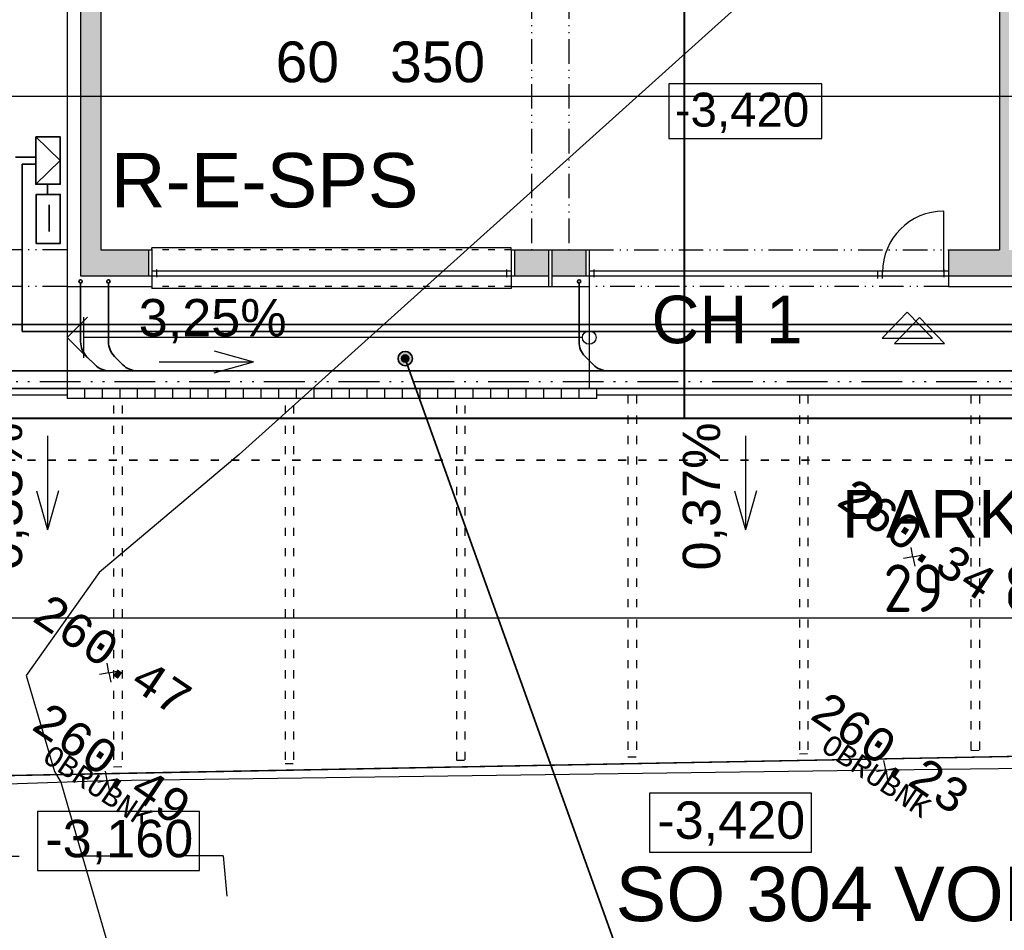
# Model space of a CAD drawing. Extents: x 4743276 to 9726129, y -4307434 to -1665362.
# Tile 66 of 121: x 4840687 to 4855186, y -1843568 to -1830162. Entities that reach past the tile are written whole.
import ezdxf
from ezdxf.enums import TextEntityAlignment as Align

# ---------------------------------------------------------------- set-up
doc = ezdxf.new("R2010")
doc.units = 0
doc.header["$MEASUREMENT"] = 0
doc.linetypes.add('ACAD_ISO03W100', pattern=[30, 12, -18])
doc.linetypes.add('ACAD_ISO12W100', pattern=[22, 12, -3, 0.5, -3, 0.5, -3])
doc.layers.get('0').update_dxf_attribs({"linetype": 'CONTINUOUS'})
doc.layers.get('Defpoints').update_dxf_attribs({"color": 61, "linetype": 'CONTINUOUS'})
for name, color, linetype in [('body', 7, 'CONTINUOUS'), ('KÓTY', 4, 'CONTINUOUS'), ('MÚRY', 1, 'CONTINUOUS'), ('OKNÁ', 146, 'CONTINUOUS'), ('POZEMOK', 8, 'CONTINUOUS'), ('siete', 6, 'CONTINUOUS'), ('TENKÁ', 7, 'CONTINUOUS'), ('Výšky', 64, 'CONTINUOUS'), ('ZARIADENIE1', 145, 'CONTINUOUS'), ('ZARIADOVACIE', 144, 'CONTINUOUS'), ('šrafy-múry', 8, 'CONTINUOUS')]:
    doc.layers.add(name, color=color, linetype=linetype)
doc.styles.add('ARIAL', font='arial.ttf')
doc.styles.add('MONOTXT', font='MONOTXT', dxfattribs={"height": 0.2})
doc.styles.add('styl1', font='arial.ttf')
doc.styles.add('Style-Arial', font='arial.ttf')
doc.styles.add('STYLE1', font='isocp.shx')
doc.dimstyles.new('STANDARD 200', dxfattribs={"dimtxt": 600, "dimasz": 700, "dimexe": 10, "dimexo": 200, "dimgap": 100, "dimtad": 1, "dimdsep": 46, "dimlunit": 6, "dimtxsty": 'Style-Arial', "dimblk": 'ARCHTICK', "dimblk1": 'OBLIQUE', "dimblk2": 'ARCHTICK', "dimcen": 2.5, "dimse1": 1, "dimse2": 1, "dimadec": 0, "dimazin": 0, "dimtfac": 1, "dimtmove": 1, "dimatfit": 3, "dimldrblk": 'OBLIQUE', "dimfxl": 1, "dimtolj": 1, "dimtzin": 0, "dimarcsym": 0})
doc.dimstyles.new('STANDARD 250', dxfattribs={"dimtxt": 700, "dimasz": 750, "dimexe": 10, "dimexo": 200, "dimgap": 100, "dimtad": 1, "dimdsep": 46, "dimlunit": 6, "dimtxsty": 'STYLE1', "dimblk1": 'OBLIQUE', "dimblk2": 'OBLIQUE', "dimsah": 1, "dimcen": 2.5, "dimse1": 1, "dimse2": 1, "dimadec": 0, "dimazin": 0, "dimtfac": 1, "dimtmove": 1, "dimatfit": 3, "dimldrblk": 'OBLIQUE', "dimfxl": 1, "dimtolj": 1, "dimtzin": 0, "dimarcsym": 0})

# ---------------------------------------------------------------- blocks, each defined once
blk = doc.blocks.new('_ArchTick')
at = {"color": 0, "linetype": 'ByBlock', "const_width": 0.15}
blk.add_lwpolyline([(-0.5, -0.5), (0.5, 0.5)], dxfattribs=at)
blk = doc.blocks.new('*D41310')
at = {"layer": 'Defpoints', "color": 0}
for p in [(4821644, -1831294), (4821644, -1833931), (4881994, -1833931)]:
    blk.add_point(p, dxfattribs=at)
at = {"layer": 'ZARIADOVACIE', "color": 0, "lineweight": -2}
blk.add_line((4881994, -1831294), (4821644, -1831294), dxfattribs=at)
at = {"layer": 'ZARIADOVACIE', "color": 0, "linetype": 'ByBlock', "lineweight": -2, "xscale": 700, "yscale": 700, "zscale": 700, "rotation": 180}
blk.add_blockref('_ArchTick', (4821644, -1831294), dxfattribs=at)
at = {"layer": 'ZARIADOVACIE', "color": 0, "linetype": 'ByBlock', "lineweight": -2, "xscale": 700, "yscale": 700, "zscale": 700}
blk.add_blockref('_ArchTick', (4881994, -1831294), dxfattribs=at)
at = {"layer": 'ZARIADOVACIE', "color": 0, "insert": (4845998, -1830787), "char_height": 600, "attachment_point": 5, "style": 'Style-Arial'}
blk.add_mtext('\\A1;60ﾠ350', dxfattribs=at)
blk = doc.blocks.new('_OBLIQUE')
at = {"color": 0, "linetype": 'ByBlock'}
blk.add_line((-0.5, -0.5), (0.5, 0.5), dxfattribs=at)
blk = doc.blocks.new('po')
at = {"layer": 'šrafy-múry'}
h = blk.add_hatch(color=256, dxfattribs=at)
h.dxf.hatch_style = 1
h.paths.add_polyline_path([(4839370, -1567736), (4839670, -1567736), (4839670, -1563316), (4839670, -1563176), (4839670, -1562796), (4839370, -1562796)])
h = blk.add_hatch(color=256, dxfattribs=at)
h.dxf.hatch_style = 1
h.paths.add_polyline_path([(4852900, -1567736), (4853040, -1567736), (4853040, -1563316), (4852900, -1563316)])
h = blk.add_hatch(color=256, dxfattribs=at)
h.dxf.hatch_style = 1
h.paths.add_polyline_path([(4839370, -1568116), (4840370, -1568116), (4840370, -1567736), (4839670, -1567736), (4839370, -1567736)])
h = blk.add_hatch(color=256, dxfattribs=at)
h.dxf.hatch_style = 1
h.paths.add_polyline_path([(4846260, -1567736), (4845760, -1567736), (4845760, -1568116), (4846260, -1568116)])
h = blk.add_hatch(color=256, dxfattribs=at)
h.dxf.hatch_style = 1
h.paths.add_polyline_path([(4846810, -1568116), (4846810, -1567736), (4846310, -1567736), (4846310, -1568116)])
h = blk.add_hatch(color=256, dxfattribs=at)
h.dxf.hatch_style = 1
h.paths.add_polyline_path([(4852900, -1568116), (4852900, -1567736), (4852150, -1567736), (4852150, -1568116)])
h = blk.add_hatch(color=256, dxfattribs=at)
h.dxf.hatch_style = 1
h.paths.add_polyline_path([(4853200, -1567736), (4853040, -1567736), (4852900, -1567736), (4852900, -1568116), (4853200, -1568116)])
at = {"layer": 'MÚRY', "color": 7}
for p, q in [((4852900, -1561731), (4852900, -1567736)), ((4839170, -1562736), (4839170, -1568276)), ((4839670, -1563316), (4839670, -1567736)), ((4839670, -1567736), (4840420, -1567736)), ((4840420, -1567736), (4840420, -1568276)), ((4845710, -1567736), (4846860, -1567736)), ((4845710, -1567736), (4845710, -1568276)), ((4846860, -1567736), (4846860, -1568276)), ((4852150, -1567736), (4852900, -1567736)), ((4852150, -1567736), (4852150, -1568276)), ((4839170, -1568276), (4840420, -1568276)), ((4845710, -1568276), (4846860, -1568276)), ((4852150, -1568276), (4853250, -1568276))]:
    blk.add_line(p, q, dxfattribs=at)
at = {"layer": 'OKNÁ', "ltscale": 0.25}
for p, q in [((4852080, -1568066), (4852080, -1567166)), ((4852080, -1568046), (4852080, -1567936)), ((4852080, -1568046), (4852080, -1567936)), ((4840420, -1568046), (4845710, -1568046)), ((4840420, -1568116), (4845710, -1568116)), ((4840490, -1568026), (4840490, -1568136)), ((4845640, -1568026), (4845640, -1568136)), ((4846860, -1568046), (4852150, -1568046)), ((4846860, -1568116), (4852150, -1568116)), ((4846930, -1568026), (4846930, -1568136)), ((4851110, -1568156), (4851110, -1568046)), ((4851180, -1568156), (4851180, -1568046)), ((4852080, -1568026), (4852080, -1568136))]:
    blk.add_line(p, q, dxfattribs=at)
blk.add_arc((4852080, -1568066), 900, 90, 180, dxfattribs=at)
at = {"layer": 'TENKÁ'}
for p, q in [((4839370, -1562736), (4839370, -1568116)), ((4840370, -1567736), (4840370, -1568116)), ((4845760, -1567736), (4845760, -1568116)), ((4846260, -1567736), (4846260, -1568276)), ((4846310, -1567736), (4846310, -1568276)), ((4846810, -1567736), (4846810, -1568116)), ((4839370, -1568116), (4840420, -1568116)), ((4845710, -1568116), (4846260, -1568116)), ((4846310, -1568116), (4846860, -1568116)), ((4852150, -1568116), (4853250, -1568116))]:
    blk.add_line(p, q, dxfattribs=at)
at = {"layer": 'TENKÁ', "linetype": 'ACAD_ISO12W100', "ltscale": 30}
for p, q in [((4846010, -1563316), (4846010, -1567736)), ((4846560, -1563316), (4846560, -1567736)), ((4839170, -1567736), (4833230, -1567736)), ((4846860, -1567736), (4852150, -1567736)), ((4839170, -1568276), (4833230, -1568276)), ((4852150, -1568276), (4846860, -1568276))]:
    blk.add_line(p, q, dxfattribs=at)
at = {"layer": 'TENKÁ', "ltscale": 0.25}
for p, q in [((4845710, -1567706), (4840420, -1567706)), ((4840420, -1567736), (4840420, -1567706)), ((4845710, -1567736), (4845710, -1567706)), ((4840420, -1568276), (4840420, -1568306)), ((4845710, -1568276), (4845710, -1568306)), ((4845710, -1568306), (4840420, -1568306))]:
    blk.add_line(p, q, dxfattribs=at)
at = {"layer": 'TENKÁ', "linetype": 'ACAD_ISO03W100', "ltscale": 8}
for p, q in [((4845710, -1567736), (4840420, -1567736)), ((4845710, -1568276), (4840420, -1568276))]:
    blk.add_line(p, q, dxfattribs=at)
at = {"layer": 'TENKÁ', "linetype": 'ACAD_ISO12W100', "ltscale": 50}
blk.add_line((4817870, -1569676), (4866640, -1569676), dxfattribs=at)
at = {"layer": 'TENKÁ'}
blk.add_lwpolyline([(4850288, -1565289), (4848034, -1565289), (4848034, -1566097), (4850288, -1566097)], close=True, dxfattribs=at)
at = {"layer": 'TENKÁ', "ltscale": 0.25, "style": 'ARIAL'}
blk.add_text('-3,420', height=500, dxfattribs=at).set_placement((4848120, -1565921))
blk = doc.blocks.new('*D42113')
at = {"layer": 'Defpoints', "color": 0}
for p in [(4836044, -1835591), (4865894, -1835591), (4865894, -1838966)]:
    blk.add_point(p, dxfattribs=at)
at = {"layer": 'KÓTY', "color": 0, "lineweight": -2}
blk.add_line((4836044, -1838966), (4865894, -1838966), dxfattribs=at)
at = {"layer": 'KÓTY', "color": 0, "linetype": 'ByBlock', "lineweight": -2, "xscale": 750, "yscale": 750, "zscale": 750, "rotation": 180}
blk.add_blockref('_OBLIQUE', (4836044, -1838966), dxfattribs=at)
at = {"layer": 'KÓTY', "color": 0, "linetype": 'ByBlock', "lineweight": -2, "xscale": 750, "yscale": 750, "zscale": 750}
blk.add_blockref('_OBLIQUE', (4865894, -1838966), dxfattribs=at)
at = {"layer": 'KÓTY', "color": 0, "insert": (4854973, -1838531), "char_height": 700, "attachment_point": 5, "style": 'STYLE1'}
blk.add_mtext('\\A1;29ﾠ850', dxfattribs=at)
blk = doc.blocks.new('*D42117')
at = {"layer": 'Defpoints', "color": 0}
for p in [(4849074, -1834091), (4849074, -1835591), (4858866, -1835591)]:
    blk.add_point(p, dxfattribs=at)
at = {"layer": 'KÓTY', "color": 0, "lineweight": -2}
blk.add_line((4858866, -1834091), (4858866, -1835591), dxfattribs=at)
at = {"layer": 'KÓTY', "color": 0, "linetype": 'ByBlock', "lineweight": -2, "xscale": 750, "yscale": 750, "zscale": 750}
for p, rotation in [((4858866, -1834091), 90), ((4858866, -1835591), 270)]:
    blk.add_blockref('_OBLIQUE', p, dxfattribs=dict(at, rotation=rotation))
at = {"layer": 'KÓTY', "color": 0, "insert": (4858094, -1834336), "char_height": 700, "attachment_point": 5, "rotation": 90, "style": 'STYLE1'}
blk.add_mtext('\\A1;1ﾠ500', dxfattribs=at)

msp = doc.modelspace()

# ---------------------------------------------------------------- hatches: boundary and pattern name
at = {"layer": 'TENKÁ', "lineweight": 35, "ltscale": 0.25}
h = msp.add_hatch(color=30, dxfattribs=at)
h.dxf.hatch_style = 1
h.paths.add_polyline_path([(4846469.258, -1835150.759, 1), (4846258.06, -1835150.759, 1)])
h = msp.add_hatch(color=30, dxfattribs=at)
h.dxf.hatch_style = 1
h.paths.add_polyline_path([(4846416.458, -1835150.759, 1), (4846310.859, -1835150.759, 1)])

# ---------------------------------------------------------------- linework, layer by layer
at = {"layer": 'body', "color": 1, "linetype": 'Continuous'}
for p, q in [((4853841.032, -1838069.429), (4853814.048, -1837930.606)), ((4853841.032, -1838069.429), (4853702.209, -1838096.414)), ((4853841.032, -1838069.429), (4853979.855, -1838042.445)), ((4853841.032, -1838069.429), (4853868.016, -1838208.252)), ((4842000.427, -1839776.008), (4841973.442, -1839637.185)), ((4842000.427, -1839776.008), (4841861.604, -1839802.992)), ((4842000.427, -1839776.008), (4842139.25, -1839749.023)), ((4842000.427, -1839776.008), (4842027.411, -1839914.831)), ((4853441.033, -1841207.192), (4853414.048, -1841068.369)), ((4841976.305, -1841364.007), (4841949.32, -1841225.184)), ((4853441.033, -1841207.192), (4853302.209, -1841234.176)), ((4853441.033, -1841207.192), (4853579.856, -1841180.208)), ((4853441.033, -1841207.192), (4853468.017, -1841346.015)), ((4841976.305, -1841364.007), (4841837.482, -1841390.992)), ((4841976.305, -1841364.007), (4842115.128, -1841337.023)), ((4841976.305, -1841364.007), (4842003.289, -1841502.83))]:
    msp.add_line(p, q, dxfattribs=at)
at = {"layer": 'KÓTY'}
for p, q in [((4843552.5, -1835037.75), (4844129, -1835198.25)), ((4842742, -1835198.25), (4844129, -1835198.25)), ((4843552.5, -1835358.75), (4844129, -1835198.25)), ((4841097, -1836286.5), (4841097, -1837673.5)), ((4851375.5, -1836286.5), (4851375.5, -1837673.5)), ((4840936.5, -1837097), (4841097, -1837673.5)), ((4841257.5, -1837097), (4841097, -1837673.5)), ((4851215, -1837097), (4851375.5, -1837673.5)), ((4851536, -1837097), (4851375.5, -1837673.5))]:
    msp.add_line(p, q, dxfattribs=at)
for points in [[(4852347.5, -1841547), (4849960.974, -1841547), (4849960.974, -1842415.5), (4852347.5, -1842415.5)], [(4843335.5, -1841818.5), (4840948.974, -1841818.5), (4840948.974, -1842687), (4843335.5, -1842687)]]:
    msp.add_lwpolyline(points, close=True, dxfattribs=at)
at = {"layer": 'POZEMOK'}
for p, q in [((4841383.799, -1834840.548), (4841683.799, -1834540.548)), ((4841623.799, -1834540.548), (4841623.799, -1835140.548)), ((4841683.799, -1835140.548), (4841383.799, -1834840.548)), ((4848973.799, -1834840.548), (4841623.799, -1834840.548)), ((4849333.799, -1841122.468), (4867013.799, -1840786.695)), ((4836693.799, -1841362.523), (4849333.799, -1841122.468))]:
    msp.add_line(p, q, dxfattribs=at)
msp.add_circle((4849073.799, -1834840.548), 100, dxfattribs=at)
at = {"layer": 'siete', "color": 5, "lineweight": 40, "ltscale": 50}
for p, q in [((4850473.799, -1828697.987), (4850473.799, -1836030.548)), ((4821943.799, -1836030.548), (4886791.965, -1836030.548))]:
    msp.add_line(p, q, dxfattribs=at)
at = {"layer": 'siete', "lineweight": 35}
for p, q in [((4841283.43, -1832235.967), (4840923.219, -1831888.612)), ((4840923.588, -1832186.348), (4840623.588, -1832186.348)), ((4840723.588, -1834750.759), (4840723.588, -1832286.348)), ((4840923.588, -1832286.348), (4840723.588, -1832286.348)), ((4840923.957, -1832584.085), (4841283.43, -1832235.967)), ((4841095.587, -1832583.903), (4841095.587, -1832734.912)), ((4841118.997, -1832886.679), (4841118.997, -1833281.004)), ((4862500.921, -1834650.759), (4834062.821, -1834650.759)), ((4871071.061, -1834750.759), (4840723.588, -1834750.759))]:
    msp.add_line(p, q, dxfattribs=at)
at = {"layer": 'siete', "color": 55, "lineweight": 35, "ltscale": 0.8}
for p, q in [((4841583.799, -1834040.548), (4841583.799, -1834906.284)), ((4841993.799, -1834040.548), (4841993.799, -1834906.284)), ((4848923.799, -1834040.548), (4848923.799, -1834906.284)), ((4841795.931, -1835242.68), (4841671.667, -1835118.416)), ((4842205.931, -1835242.68), (4842081.667, -1835118.416)), ((4849135.931, -1835242.68), (4849011.667, -1835118.416)), ((4821568.063, -1835330.548), (4881646.37, -1835330.548))]:
    msp.add_line(p, q, dxfattribs=at)
at = {"layer": 'siete', "linetype": 'ACAD_ISO03W100', "lineweight": 35, "ltscale": 10}
msp.add_line((4840499.38, -1836648.273), (4882741.028, -1836648.273), dxfattribs=at)
at = {"layer": 'siete', "color": 52, "linetype": 'ACAD_ISO03W100', "lineweight": 25, "ltscale": 50}
for q in [(4832478.672, -1842515.017), (4844640.348, -1853049.85)]:
    msp.add_line((4843680.702, -1842469.683), q, dxfattribs=at)
at = {"layer": 'siete', "lineweight": 35}
for points in [[(4840923.219, -1831888.612), (4841283.061, -1831888.23), (4841283.799, -1832583.703), (4840923.957, -1832584.085)], [(4840931.372, -1833456.095), (4840931.372, -1832734.905), (4841283.799, -1832734.905), (4841283.799, -1833456.095)]]:
    msp.add_lwpolyline(points, close=True, dxfattribs=at)
at = {"layer": 'siete', "color": 55, "lineweight": 35, "ltscale": 0.8}
for centre in [(4841583.799, -1834015.548), (4841993.799, -1834015.548), (4848923.799, -1834015.548)]:
    msp.add_circle(centre, 25, dxfattribs=at)
for centre, start, end in [((4841883.799, -1834906.284), 180, 225), ((4842293.799, -1834906.284), 180, 225), ((4849223.799, -1834906.284), 180, 225), ((4842008.063, -1835030.548), 225, 270), ((4842418.063, -1835030.548), 225, 270), ((4849348.063, -1835030.548), 225, 270)]:
    msp.add_arc(centre, 300, start, end, dxfattribs=at)
at = {"layer": 'TENKÁ'}
for p, q in [((4841383.799, -1834090.548), (4841383.799, -1835590.548)), ((4849073.799, -1834090.548), (4849073.799, -1835590.548)), ((4841383.799, -1835590.548), (4835993.799, -1835590.548)), ((4865943.799, -1835590.548), (4841383.799, -1835590.548)), ((4841383.799, -1835590.548), (4841383.799, -1835740.548)), ((4841643.799, -1835740.548), (4841643.799, -1835590.548)), ((4841903.799, -1835740.548), (4841903.799, -1835590.548)), ((4842163.799, -1835740.548), (4842163.799, -1835590.548)), ((4842423.799, -1835740.548), (4842423.799, -1835590.548)), ((4842683.799, -1835740.548), (4842683.799, -1835590.548)), ((4842943.799, -1835740.548), (4842943.799, -1835590.548)), ((4843203.799, -1835740.548), (4843203.799, -1835590.548)), ((4843463.799, -1835740.548), (4843463.799, -1835590.548)), ((4843723.799, -1835740.548), (4843723.799, -1835590.548)), ((4843983.799, -1835740.548), (4843983.799, -1835590.548)), ((4844243.799, -1835740.548), (4844243.799, -1835590.548)), ((4844503.799, -1835740.548), (4844503.799, -1835590.548)), ((4844763.799, -1835740.548), (4844763.799, -1835590.548)), ((4845023.799, -1835740.548), (4845023.799, -1835590.548)), ((4845283.799, -1835740.548), (4845283.799, -1835590.548)), ((4845543.799, -1835740.548), (4845543.799, -1835590.548)), ((4845803.799, -1835740.548), (4845803.799, -1835590.548)), ((4846063.799, -1835740.548), (4846063.799, -1835590.548)), ((4846323.799, -1835740.548), (4846323.799, -1835590.548)), ((4846583.799, -1835740.548), (4846583.799, -1835590.548)), ((4846843.799, -1835740.548), (4846843.799, -1835590.548)), ((4847103.799, -1835740.548), (4847103.799, -1835590.548)), ((4847363.799, -1835740.548), (4847363.799, -1835590.548)), ((4847623.799, -1835740.548), (4847623.799, -1835590.548)), ((4847883.799, -1835740.548), (4847883.799, -1835590.548)), ((4848143.799, -1835740.548), (4848143.799, -1835590.548)), ((4848403.799, -1835740.548), (4848403.799, -1835590.548)), ((4848663.799, -1835740.548), (4848663.799, -1835590.548)), ((4848923.799, -1835740.548), (4848923.799, -1835590.548)), ((4849183.799, -1835740.548), (4849183.799, -1835590.548)), ((4841383.799, -1835690.548), (4835993.799, -1835690.548)), ((4849183.799, -1835740.548), (4841383.799, -1835740.548)), ((4865943.799, -1835690.548), (4849183.799, -1835690.548))]:
    msp.add_line(p, q, dxfattribs=at)
at = {"layer": 'TENKÁ', "ltscale": 0.25}
for p, q in [((4853757.999, -1834468.921), (4853388.59, -1834852.385)), ((4853757.999, -1834468.921), (4854127.408, -1834852.385)), ((4853936.909, -1834545.008), (4853567.5, -1834928.472)), ((4853936.909, -1834545.008), (4854306.318, -1834928.472)), ((4853388.59, -1834852.385), (4854127.408, -1834852.385)), ((4853567.5, -1834928.472), (4854306.318, -1834928.472))]:
    msp.add_line(p, q, dxfattribs=at)
at = {"layer": 'TENKÁ', "color": 30, "lineweight": 35, "ltscale": 0.25}
msp.add_line((4846345.83, -1835101.06), (4849433.046, -1843706.875), dxfattribs=at)
at = {"layer": 'TENKÁ', "linetype": 'ACAD_ISO03W100', "ltscale": 10}
for p, q in [((4849643.799, -1835690.548), (4849643.799, -1841016.562)), ((4849768.799, -1835690.548), (4849768.799, -1841014.189)), ((4852168.799, -1835690.548), (4852168.799, -1840968.609)), ((4852293.799, -1835690.548), (4852293.799, -1840966.235)), ((4854693.799, -1835690.548), (4854693.799, -1840920.655)), ((4854818.799, -1835690.548), (4854818.799, -1840918.281)), ((4842068.799, -1835840.548), (4842068.799, -1841160.424)), ((4842193.799, -1835840.548), (4842193.799, -1841158.051)), ((4844593.799, -1835840.548), (4844593.799, -1841112.47)), ((4844718.799, -1835840.548), (4844718.799, -1841110.097)), ((4847118.799, -1835840.548), (4847118.799, -1841064.516)), ((4847243.799, -1835840.548), (4847243.799, -1841062.143)), ((4849643.799, -1841016.562), (4849768.799, -1841014.189)), ((4852168.799, -1840968.609), (4852293.799, -1840966.235)), ((4854693.799, -1840920.655), (4854818.799, -1840918.281)), ((4842068.799, -1841160.424), (4842193.799, -1841158.051)), ((4844593.799, -1841112.47), (4844718.799, -1841110.097)), ((4847118.799, -1841064.516), (4847243.799, -1841062.143))]:
    msp.add_line(p, q, dxfattribs=at)
at = {"layer": 'TENKÁ', "color": 7, "linetype": 'Continuous'}
for p, q in [((4853441.033, -1841207.192), (4864867.719, -1841058.492)), ((4841976.305, -1841364.007), (4853441.033, -1841207.192)), ((4836486.601, -1841549.667), (4841976.305, -1841364.007))]:
    msp.add_line(p, q, dxfattribs=at)
at = {"layer": 'TENKÁ', "color": 30, "lineweight": 35, "ltscale": 0.25}
for radius in [105.599, 52.799]:
    msp.add_circle((4846363.659, -1835150.759), radius, dxfattribs=at)
at = {"layer": 'Výšky', "color": 30, "linetype": 'Continuous', "flags": 128}
msp.add_lwpolyline([(4846844.808, -1808940.184), (4848350.654, -1812358.676), (4849750.585, -1814643.049), (4850957.528, -1817020.402), (4852671.41, -1822988), (4852743.276, -1826325.863), (4851266.416, -1829956.761), (4843918.25, -1836560.753), (4841856.684, -1838302.757), (4840784.291, -1839815.747), (4841201.536, -1841232.233), (4841290.005, -1841387.198), (4842225.867, -1844604.576), (4841235.38, -1845958.653), (4838918.449, -1847219.517), (4837955.26, -1848022.885), (4837683.167, -1848383.361), (4837082.737, -1849452.364), (4836503.007, -1850335.097), (4834506.912, -1852791.919), (4833485.721, -1853504.743)], dxfattribs=at)
at = {"layer": 'ZARIADENIE1'}
msp.add_lwpolyline([(4836673.799, -1841362.912), (4836673.799, -1835590.548), (4849073.799, -1835590.548), (4864493.799, -1835590.548), (4864493.799, -1840834.554), (4852393.799, -1841064.353), (4842793.799, -1841246.674), (4836773.799, -1841361.003)], close=True, dxfattribs=at)

# ---------------------------------------------------------------- block references
at = {"layer": 'TENKÁ'}
msp.add_blockref('po', (2213.299, -265814.857), dxfattribs=at)

# ---------------------------------------------------------------- texts
at = {"color": 2, "linetype": 'Continuous', "style": 'MONOTXT'}
for p in [(4853386.316, -1841170.285), (4841921.588, -1841327.1)]:
    msp.add_text('OBRUBNK', height=300, rotation=326, dxfattribs=at).set_placement(p, align=Align.TOP_CENTER)
at = {"layer": 'KÓTY', "style": 'Style-Arial'}
msp.add_text('3,25%', height=550, dxfattribs=at).set_placement((4843528.59, -1834274.054), align=Align.TOP_CENTER)
for s, p in [('0,53%', (4840172.804, -1837180.91)), ('0,37%', (4850451.304, -1837180.91))]:
    msp.add_text(s, height=550, rotation=90, dxfattribs=at).set_placement(p, align=Align.TOP_CENTER)
at = {"layer": 'KÓTY', "style": 'ARIAL'}
for s, p in [('-3,420', (4850075.683, -1842220.916)), ('-3,160', (4841063.683, -1842492.416))]:
    msp.add_text(s, height=550, dxfattribs=at).set_placement(p)
at = {"layer": 'siete', "lineweight": 35, "ltscale": 0.25, "style": 'styl1'}
msp.add_text('R-E-SPS', height=800, dxfattribs=at).set_placement((4842026.701, -1832924.67))
at = {"layer": 'TENKÁ', "style": 'Style-Arial'}
for s, p in [('CH 1', (4851104.068, -1834224.964)), ('PARKING 8', (4855401.068, -1837085.964))]:
    msp.add_text(s, height=700, dxfattribs=at).set_placement(p, align=Align.TOP_CENTER)
at = {"layer": 'TENKÁ', "color": 30, "lineweight": 35, "ltscale": 0.25, "style": 'styl1'}
msp.add_text('SO 304 VONKAJŠIE ROZVODY NN', height=800, dxfattribs=at).set_placement((4849462.56, -1843433.502))
at = {"layer": 'Výšky', "linetype": 'Continuous', "style": 'MONOTXT'}
for s, p in [('260.34', (4853762.273, -1838016.306)), ('260.47', (4841920.01, -1839721.766)), ('260.23', (4853372.222, -1841160.779)), ('260.49', (4841909.153, -1841318.713))]:
    msp.add_text(s, height=500, rotation=326, dxfattribs=at).set_placement(p, align=Align.CENTER)

# ---------------------------------------------------------------- dimensions: what is measured, and where the dimension line sits
at = {"layer": 'KÓTY'}
dim = msp.add_linear_dim(base=(4858866, -1835590.548), p1=(4849073.799, -1834090.548), p2=(4849073.799, -1835590.548), angle=90, dimstyle='STANDARD 250', override={"dimtxsty": 'STYLE1', "dimldrblk": 'OBLIQUE'}, dxfattribs=at)
dim.commit()
dim.dimension.update_dxf_attribs({"geometry": '*D42117', "text_midpoint": (4858544, -1834335.5), "dimtype": 160})
dim = msp.add_linear_dim(base=(4865893.799, -1838965.5), p1=(4836043.799, -1835590.548), p2=(4865893.799, -1835590.548), dimstyle='STANDARD 250', override={"dimtxsty": 'STYLE1', "dimldrblk": 'OBLIQUE'}, dxfattribs=at)
dim.commit()
dim.dimension.update_dxf_attribs({"geometry": '*D42113', "text_midpoint": (4854973, -1838981), "dimtype": 160})
at = {"layer": 'ZARIADOVACIE', "color": 7}
dim = msp.add_linear_dim(base=(4821643.799, -1831294.5), p1=(4881993.799, -1833930.548), p2=(4821643.799, -1833930.548), dimstyle='STANDARD 200', override={"dimtxsty": 'Style-Arial', "dimldrblk": 'OBLIQUE'}, dxfattribs=at)
dim.commit()
dim.dimension.update_dxf_attribs({"geometry": '*D41310', "text_midpoint": (4845998.5, -1831193.5), "dimtype": 160})

doc.saveas('drawing.dxf')
